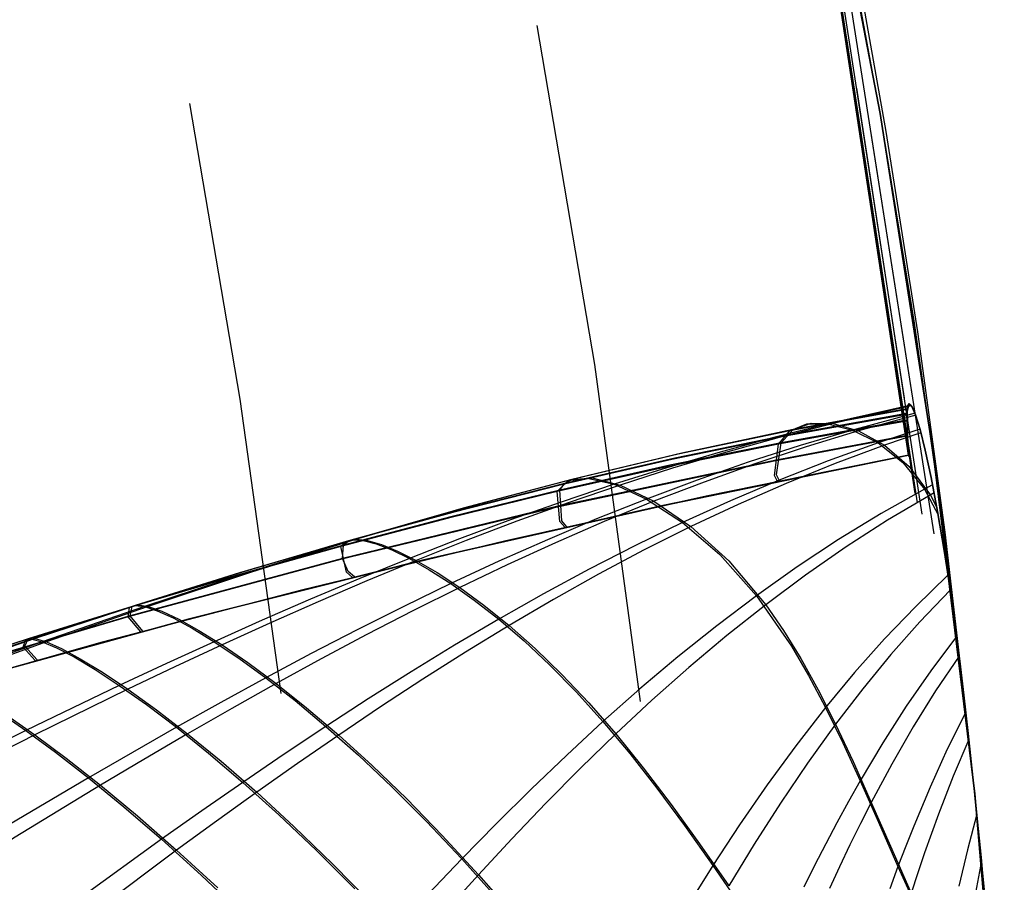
# Model space of a CAD drawing. Header units: millimetres. Extents: x -58 to 58, y -58 to 58.
# Tile 76 of 95: x 48.98 to 54.37, y 5.15 to 9.87. Entities that reach past the tile are written whole.
import ezdxf

# ---------------------------------------------------------------- set-up
doc = ezdxf.new("R2010")
doc.units = ezdxf.units.MM
doc.header["$MEASUREMENT"] = 0
doc.layers.add('Predefinito', color=5, linetype='Continuous')

msp = doc.modelspace()

# ---------------------------------------------------------------- linework, layer by layer
at = {"layer": 'Predefinito'}
for points in [[(45.38032003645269, 30.180731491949), (46.39500206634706, 28.59639458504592), (47.35439429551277, 26.97797881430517), (48.25735339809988, 25.32741287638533), (49.10280330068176, 23.6466637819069), (49.88973646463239, 21.93773451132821), (50.61721508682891, 20.20266162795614), (51.28437221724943, 18.44351285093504), (51.89041279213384, 16.66238459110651), (52.43461458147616, 14.86139945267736), (52.91632904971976, 13.04270370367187), (53.33498212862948, 11.20846471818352), (53.69007490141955, 9.36086839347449), (53.98118419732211, 7.502116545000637), (54.20796309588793, 5.63442428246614), (54.37014134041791, 3.760017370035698)], [(54.37014134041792, 3.760017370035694), (54.20796309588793, 5.63442428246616), (53.98118419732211, 7.502116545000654), (53.69007490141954, 9.360868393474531), (53.33498212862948, 11.20846471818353), (52.91632904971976, 13.04270370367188), (52.43461458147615, 14.86139945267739), (51.89041279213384, 16.66238459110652), (51.28437221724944, 18.44351285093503), (50.6172150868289, 20.20266162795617), (49.88973646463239, 21.93773451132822), (49.10280330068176, 23.64666378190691), (48.25735339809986, 25.32741287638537), (47.35439429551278, 26.97797881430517), (46.39500206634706, 28.59639458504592), (45.38032003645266, 30.18073149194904)], [(53.8463343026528, 7.489845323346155), (53.44343080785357, 10.14836161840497)], [(53.44343610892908, 10.14836066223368), (53.84633606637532, 7.489845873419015)], [(53.84633485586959, 7.489842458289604), (52.49952629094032, 7.213142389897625), (51.18476152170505, 6.913780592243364), (49.90146169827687, 6.591818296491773), (48.64904797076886, 6.247316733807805), (47.4269414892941, 5.880337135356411), (46.23456340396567, 5.490940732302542), (45.07133486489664, 5.079188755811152)]]:
    msp.add_lwpolyline(points, dxfattribs=at)
at = {"layer": 'Predefinito', "extrusion": (-1.932380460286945e-05, 0.0001275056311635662, 0.9999999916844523)}
msp.add_lwpolyline([(53.84749572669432, 7.482194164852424), (53.44458925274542, 10.14072052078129)], dxfattribs=at)
at = {"layer": 'Predefinito', "extrusion": (-0.0001114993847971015, 0.0007343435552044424, 0.999999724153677)}
msp.add_lwpolyline([(53.48193360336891, 9.903394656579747), (53.88039689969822, 7.279085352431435)], dxfattribs=at)
at = {"layer": 'Predefinito', "extrusion": (0.0001110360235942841, -0.0007312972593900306, 0.9999997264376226)}
msp.add_lwpolyline([(53.4406147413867, 10.17551537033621), (53.83822546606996, 7.556801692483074)], dxfattribs=at)
at = {"layer": 'Predefinito', "extrusion": (-0.0001637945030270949, 0.001075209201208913, 0.9999994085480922)}
msp.add_lwpolyline([(53.50592079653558, 9.769219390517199), (53.89309984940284, 7.227630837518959)], dxfattribs=at)
at = {"layer": 'Predefinito', "extrusion": (0.0001623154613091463, -0.001065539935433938, 0.9999994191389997)}
msp.add_lwpolyline([(53.44586655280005, 10.16349084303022), (53.83098681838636, 7.63532266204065)], dxfattribs=at)
at = {"layer": 'Predefinito', "extrusion": (0.04475734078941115, 0.006486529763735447, 0.9989768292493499)}
msp.add_lwpolyline([(2.310169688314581, -52.74004619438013), (0.4273661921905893, -52.78661833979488), (-1.434875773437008, -52.76939645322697)], dxfattribs=at)
at = {"layer": 'Predefinito', "extrusion": (-0.0002580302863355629, 0.001676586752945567, 0.9999985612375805)}
msp.add_lwpolyline([(53.559978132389, 9.500381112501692), (53.91907184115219, 7.167124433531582)], dxfattribs=at)
at = {"layer": 'Predefinito', "extrusion": (0.0002527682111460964, -0.001642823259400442, 0.9999986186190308)}
msp.add_lwpolyline([(53.4666600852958, 10.10729012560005), (53.82130734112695, 7.802324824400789)], dxfattribs=at)
at = {"layer": 'Predefinito', "extrusion": (-0.0003148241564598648, 0.001996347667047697, 0.9999979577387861)}
msp.add_lwpolyline([(53.63712264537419, 9.263272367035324), (53.98487363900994, 7.058135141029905)], dxfattribs=at)
at = {"layer": 'Predefinito', "extrusion": (0.0858423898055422, 0.01283107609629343, 0.9962261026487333)}
msp.add_lwpolyline([(1.93359165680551, -50.94490819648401), (0.2915769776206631, -50.97668121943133), (-1.334720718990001, -50.96143885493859)], dxfattribs=at)
at = {"layer": 'Predefinito', "extrusion": (0.0002993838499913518, -0.00190163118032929, 0.9999981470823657)}
msp.add_lwpolyline([(53.52783464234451, 9.959993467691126), (53.8659620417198, 7.812274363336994)], dxfattribs=at)
at = {"layer": 'Predefinito', "extrusion": (0.1641128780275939, 0.02486935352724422, 0.9861280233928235)}
msp.add_lwpolyline([(1.720165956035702, -46.84839699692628), (0.3836256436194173, -46.86978752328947), (-0.9426508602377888, -46.86357500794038)], dxfattribs=at)
at = {"layer": 'Predefinito', "extrusion": (1, 0, 0)}
for points in [[(8.819107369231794, 320.0010497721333), (8.819107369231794, 60.0004427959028)], [(7.489842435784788, 240.0820561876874), (7.489842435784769, 60.00193316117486)], [(7.489845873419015, 319.9999999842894), (7.489844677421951, 60.00193316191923)]]:
    msp.add_lwpolyline(points, dxfattribs=at)
at = {"layer": 'Predefinito', "extrusion": (-4.09904866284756e-06, 0.9999997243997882, 0.0007424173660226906)}
msp.add_lwpolyline([(-53.74176083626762, 59.99472402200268), (-53.87980498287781, 34.99225347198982)], dxfattribs=at)
at = {"layer": 'Predefinito', "extrusion": (-4.104651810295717e-06, 0.9999997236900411, -0.0007433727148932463)}
msp.add_lwpolyline([(-53.74182233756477, 320.0067988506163), (-53.87986180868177, 345.0064219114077)], dxfattribs=at)
at = {"layer": 'Predefinito'}
for points in [[(54.1725899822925, 5.96496714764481, 345.0026363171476), (54.03677257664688, 7.09084394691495, 345.0011240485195), (53.87768247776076, 8.21278038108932, 345.0004151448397), (53.69517380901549, 9.331562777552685, 345.000323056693), (53.48910069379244, 10.44797746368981, 345.000661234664)], [(53.52734344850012, 10.3537586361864, 35.00422642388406), (53.72178929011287, 9.2615803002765, 35.0027016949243), (53.89416889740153, 8.165839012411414, 35.00128843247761), (54.04442336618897, 7.067064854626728, 35.00028737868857), (54.17249379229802, 5.965787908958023, 34.99999927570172)], [(53.85970502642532, 7.763895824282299, 330.6942015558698), (53.404655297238, 7.66184601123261, 330.932162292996), (53.10753285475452, 7.587003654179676, 331.0864296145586), (52.81349395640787, 7.506621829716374, 331.237670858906), (52.5223504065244, 7.4209108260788, 331.3855456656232), (52.2339140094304, 7.33008093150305, 331.529713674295), (51.94844987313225, 7.234473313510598, 331.6697820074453), (51.66637174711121, 7.134579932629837, 331.8054227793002), (51.38771439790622, 7.030837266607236, 331.9363931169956), (51.1125125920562, 6.92368179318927, 332.062450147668), (50.84063462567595, 6.813494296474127, 332.1833847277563), (50.57183172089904, 6.700597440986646, 332.2990335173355), (50.30596303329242, 6.585340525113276, 332.4092223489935), (50.042887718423, 6.46807284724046, 332.513777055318), (49.78246069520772, 6.349145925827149, 332.6124969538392), (49.5240177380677, 6.22857390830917, 332.705572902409), (49.0116139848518, 5.98250247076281, 332.877050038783), (48.50623526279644, 5.73103184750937, 333.0333406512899), (47.0349972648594, 4.95470882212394, 333.461109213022)], [(54.17249379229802, 5.965787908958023, 34.99999927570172), (54.14838439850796, 6.175365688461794, 35.71909026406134), (54.12553644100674, 6.362228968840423, 36.43771391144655), (54.10352111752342, 6.532046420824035, 37.16417496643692), (54.08239042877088, 6.685975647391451, 37.89417860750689), (54.06184793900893, 6.827723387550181, 38.63715210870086), (54.0421052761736, 6.956338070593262, 39.38252619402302), (54.00455592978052, 7.181293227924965, 40.90269001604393), (53.96989861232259, 7.367027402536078, 42.45254037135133), (53.93746815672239, 7.516526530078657, 44.03003625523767), (53.90877319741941, 7.630703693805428, 45.63106057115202), (53.88429251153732, 7.710625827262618, 47.24881681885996), (53.86448136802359, 7.756996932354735, 48.87476312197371), (53.8494765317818, 7.77213998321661, 50.51476301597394), (53.83496150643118, 7.716243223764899, 53.7807846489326), (53.84452605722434, 7.516068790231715, 58.51052804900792), (53.84633627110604, 7.489844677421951, 60.00193316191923)], [(53.84633606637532, 7.489845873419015, 319.9999999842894), (53.84458489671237, 7.516143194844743, 321.491865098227), (53.83972493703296, 7.758560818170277, 327.8836674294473), (53.84937214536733, 7.77211033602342, 329.4898141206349), (53.86427164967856, 7.757112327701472, 331.1207586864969), (53.88428431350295, 7.710634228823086, 332.7510737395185), (53.90876431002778, 7.630697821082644, 334.3690570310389), (53.9374754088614, 7.516488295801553, 335.9705583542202), (53.96996078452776, 7.36698700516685, 337.5474912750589), (54.00451985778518, 7.181430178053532, 339.0967995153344), (54.04238776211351, 6.956259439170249, 340.6181508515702), (54.06229888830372, 6.827741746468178, 341.3639519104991), (54.08294089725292, 6.686063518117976, 342.10735384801), (54.10395780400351, 6.531998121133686, 342.8374926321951), (54.12590851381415, 6.362089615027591, 343.564092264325), (54.14843807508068, 6.174680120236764, 344.2834301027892), (54.1725899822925, 5.96496714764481, 345.0026363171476)], [(53.83483388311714, 7.712174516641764, 326.1013869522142), (53.1603936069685, 7.59103292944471, 326.297101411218), (52.54954897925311, 7.465349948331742, 326.4726149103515), (51.9459864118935, 7.32663471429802, 326.642152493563), (51.34992460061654, 7.175909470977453, 326.8038487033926), (50.7621882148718, 7.01472102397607, 326.956130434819), (50.18264425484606, 6.844529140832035, 327.0976295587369), (49.6107434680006, 6.66665892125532, 327.227150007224), (49.0455146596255, 6.48224152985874, 327.34368016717), (48.4834216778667, 6.29095961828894, 327.448561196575), (47.091884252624, 5.78442038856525, 327.680304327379), (46.2659324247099, 5.46206436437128, 327.812964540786), (45.1693337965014, 5.00820291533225, 327.987889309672)], [(53.83498436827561, 7.716993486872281, 53.75863993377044), (53.1770416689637, 7.59886062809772, 53.5631211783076), (52.56587797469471, 7.473032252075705, 53.38332171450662), (51.9621509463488, 7.33389491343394, 53.2097036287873), (51.36606228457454, 7.182498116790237, 53.04416104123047), (50.7784781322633, 7.0204441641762, 52.8882911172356), (50.19929291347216, 6.849255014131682, 52.74347642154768), (49.6279267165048, 6.67030269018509, 52.6109196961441), (49.0634256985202, 6.48477867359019, 52.4916493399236), (48.5021909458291, 6.29238897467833, 52.3843398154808), (47.1132370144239, 5.78315263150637, 52.147480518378), (46.289159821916, 5.45932208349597, 52.0120420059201), (45.1949932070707, 5.00354009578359, 51.8334059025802)], [(53.83651670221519, 7.740129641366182, 327.0198316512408), (53.1961047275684, 7.62352502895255, 327.234930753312), (52.58516106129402, 7.494636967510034, 327.4376838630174), (51.9824044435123, 7.35101421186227, 327.632894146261), (51.38815095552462, 7.193936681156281, 327.8185173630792), (50.803448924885, 7.02534827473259, 327.992851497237), (50.2281349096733, 6.847071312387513, 328.1544628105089), (49.6615104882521, 6.66074029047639, 328.302117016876), (49.1024474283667, 6.46776577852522, 328.434789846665), (48.5471231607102, 6.26789782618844, 328.554121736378), (47.4478219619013, 5.8490136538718, 328.76698022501), (46.3637098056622, 5.40693336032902, 328.967856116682), (45.2851173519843, 4.93802021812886, 329.166356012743)], [(53.836997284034, 7.744119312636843, 52.82015117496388), (53.2147653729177, 7.6305343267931, 52.6061832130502), (52.60384210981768, 7.501243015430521, 52.39860203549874), (52.0012757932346, 7.35690334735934, 52.1987941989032), (51.4073558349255, 7.198825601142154, 52.00883829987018), (50.8231736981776, 7.0290167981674, 51.8304673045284), (50.24859759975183, 6.849370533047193, 51.66513396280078), (49.6828916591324, 6.66157317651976, 51.5140804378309), (49.1249464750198, 6.46710317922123, 51.3783511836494), (48.5708894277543, 6.26574195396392, 51.2563231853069), (47.4744884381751, 5.84394071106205, 51.0388752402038), (46.393840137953, 5.39920606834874, 50.833949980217), (45.3186800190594, 4.92773032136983, 50.6314196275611)], [(53.8621058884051, 7.760306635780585, 49.06598305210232), (53.4326196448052, 7.66214124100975, 48.8359146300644), (53.13650013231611, 7.586326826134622, 48.67835285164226), (52.84353494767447, 7.504854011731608, 48.52389001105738), (52.55352831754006, 7.417939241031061, 48.37287296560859), (52.2662844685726, 7.32579895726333, 48.2256485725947), (51.9820533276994, 7.228777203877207, 48.08261747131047), (51.70124753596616, 7.127375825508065, 47.94411563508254), (51.42391539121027, 7.022047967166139, 47.81039292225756), (51.1501051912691, 6.91324677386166, 47.6816991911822), (50.87968254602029, 6.801364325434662, 47.55824704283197), (50.61238244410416, 6.686729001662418, 47.44019965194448), (50.34805725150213, 6.56969839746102, 47.32773273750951), (50.0865593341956, 6.45063010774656, 47.2210220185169), (49.8277482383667, 6.329888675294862, 47.12027198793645), (49.5709787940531, 6.20750599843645, 47.0253062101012), (49.0620937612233, 5.95785405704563, 46.8504709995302), (48.56047848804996, 5.702909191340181, 46.69129794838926), (47.1023206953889, 4.91745690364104, 46.2566870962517)], [(53.88125590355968, 7.719000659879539, 332.5270199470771), (53.5387033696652, 7.6272724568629, 332.740288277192), (53.25175548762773, 7.542075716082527, 332.9180141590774), (52.96839563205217, 7.450511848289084, 333.0920640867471), (52.68837054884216, 7.352832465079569, 333.2620513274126), (52.4114269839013, 7.24928917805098, 333.427589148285), (52.13786109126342, 7.140313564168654, 333.5882137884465), (51.86814458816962, 7.026523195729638, 333.7435374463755), (51.60228756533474, 6.908448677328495, 333.8932873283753), (51.3403001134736, 6.78662061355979, 334.037190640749), (51.08199237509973, 6.661491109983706, 334.1750209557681), (50.82703773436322, 6.533429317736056, 334.3066120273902), (50.57524114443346, 6.402841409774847, 334.431781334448), (50.3264075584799, 6.27013355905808, 334.550346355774), (50.08033781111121, 6.135711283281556, 334.6620955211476), (49.8365086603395, 5.99968371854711, 334.767231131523), (49.3547067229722, 5.72323413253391, 334.960159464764), (48.88212812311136, 5.442689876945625, 335.1349320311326), (47.5226532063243, 4.59123176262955, 335.607882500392)], [(53.83489358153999, 7.676039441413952, 325.1873135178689), (53.1333559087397, 7.54966017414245, 325.359203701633), (52.52478456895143, 7.425897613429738, 325.5073545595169), (51.9225129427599, 7.2908009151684, 325.651064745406), (51.32664762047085, 7.145140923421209, 325.788641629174), (50.7377699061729, 6.99007191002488, 325.91863517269), (50.15576721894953, 6.826690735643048, 326.0397464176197), (49.5802343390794, 6.65600760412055, 326.150826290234), (49.0103765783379, 6.47887285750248, 326.250884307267), (48.4430977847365, 6.2949340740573, 326.340965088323), (47.0358016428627, 5.80621427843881, 326.540152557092), (46.198765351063, 5.49378996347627, 326.65427303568), (45.087804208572, 5.05298499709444, 326.804660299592)], [(53.83473477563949, 7.68112016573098, 54.69404371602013), (53.1478979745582, 7.55768290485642, 54.5217677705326), (52.53877288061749, 7.433955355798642, 54.37000412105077), (51.9360951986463, 7.29866416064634, 54.2228377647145), (51.33996063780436, 7.152603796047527, 54.08198710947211), (50.7509854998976, 6.99697498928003, 53.9489237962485), (50.16907693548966, 6.832925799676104, 53.82496174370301), (49.5938043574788, 6.66150633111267, 53.7112597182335), (49.0243857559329, 6.4836173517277, 53.6088258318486), (48.4576493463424, 6.29892040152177, 53.516633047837), (47.0520111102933, 5.80833485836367, 53.3129660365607), (46.2161951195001, 5.49488426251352, 53.1963920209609), (45.106819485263, 5.05274956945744, 53.0427297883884)], [(53.88503567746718, 7.708503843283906, 47.19454260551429), (53.5709796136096, 7.62199248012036, 46.9940777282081), (53.28571987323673, 7.535210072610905, 46.81284101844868), (53.00414169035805, 7.441927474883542, 46.6353626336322), (52.72597985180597, 7.342402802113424, 46.46203717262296), (52.4509691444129, 7.2368941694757, 46.2932592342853), (52.1793846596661, 7.125836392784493, 46.12950164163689), (51.91169396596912, 7.009859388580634, 45.97116181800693), (51.64792056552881, 6.889513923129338, 45.81852126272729), (51.388087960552, 6.76535076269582, 45.6718614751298), (51.13200041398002, 6.637834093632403, 45.53141276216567), (50.87930983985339, 6.507336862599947, 45.39734028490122), (50.62981121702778, 6.37427297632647, 45.26982782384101), (50.3832995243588, 6.23905634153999, 45.1490591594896), (50.13957401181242, 6.102103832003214, 45.03524904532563), (49.8981416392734, 5.96355131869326, 44.9282151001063), (49.65865858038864, 5.823475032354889, 44.82739264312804), (49.4213530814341, 5.68214342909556, 44.7319953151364), (48.95411712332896, 5.396856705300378, 44.55451129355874), (47.6130091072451, 4.53342534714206, 44.0757160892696)], [(53.12769995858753, 7.345862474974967, 319.998934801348), (53.11226600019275, 7.378589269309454, 321.7307003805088), (53.1333559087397, 7.54966017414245, 325.359203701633), (53.1961047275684, 7.62352502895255, 327.234930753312), (53.28850092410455, 7.660742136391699, 329.095485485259), (53.404655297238, 7.66184601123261, 330.932162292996), (53.5387033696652, 7.6272724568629, 332.740288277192), (53.679604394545, 7.55648701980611, 334.51315403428), (53.81511310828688, 7.449477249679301, 336.2511709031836), (53.9336825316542, 7.30321624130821, 337.956366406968), (54.00783287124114, 7.162692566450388, 339.2362746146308)], [(53.13879140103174, 7.348144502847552, 60.00247157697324), (53.12323260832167, 7.382175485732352, 58.23252152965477), (53.1478979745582, 7.55768290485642, 54.5217677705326), (53.2147653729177, 7.6305343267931, 52.6061832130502), (53.31167398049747, 7.665092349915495, 50.70836016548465), (53.4326196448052, 7.66214124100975, 48.8359146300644), (53.5709796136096, 7.62199248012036, 46.9940777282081), (53.7143189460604, 7.54416225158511, 45.1894131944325), (53.84955681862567, 7.428346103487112, 43.4208062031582), (53.9652113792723, 7.2708078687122, 41.685534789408), (54.00085308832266, 7.202085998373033, 41.06071382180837)], [(53.90839242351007, 7.63205175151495, 334.3464935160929), (53.679604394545, 7.55648701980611, 334.51315403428), (53.40599612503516, 7.457997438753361, 334.7118994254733), (53.13656824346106, 7.352369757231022, 334.9063227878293), (52.87097952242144, 7.239890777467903, 335.0959895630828), (52.608888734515, 7.12084730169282, 335.280465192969), (52.3506023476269, 6.99577126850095, 335.4592122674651), (52.09662989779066, 6.865417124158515, 335.6317831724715), (51.84693475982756, 6.730405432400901, 335.7978780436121), (51.6014803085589, 6.59135675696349, 335.957197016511), (51.35999882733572, 6.448782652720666, 336.1095002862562), (51.12207244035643, 6.303079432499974, 336.2546237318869), (50.88743928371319, 6.154694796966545, 336.3923810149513), (50.6558374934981, 6.00407644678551, 336.522585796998), (50.4270025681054, 5.851666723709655, 336.645020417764), (50.20063677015, 5.69773572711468, 336.759869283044), (49.97664525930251, 5.542530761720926, 336.8677255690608), (49.7553130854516, 5.38642751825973, 336.969448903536), (49.321631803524, 5.073076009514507, 337.157751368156)], [(53.91370905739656, 7.612504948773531, 45.33851016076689), (53.7143189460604, 7.54416225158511, 45.1894131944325), (53.44315398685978, 7.443335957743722, 44.98710667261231), (53.17630011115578, 7.33523404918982, 44.78921952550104), (52.91339731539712, 7.220149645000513, 44.59619551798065), (52.6540855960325, 7.09837586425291, 44.4084784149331), (52.39864194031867, 6.970448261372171, 44.22661548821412), (52.14756643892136, 6.837136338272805, 44.05106445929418), (51.9008337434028, 6.69908413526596, 43.88213476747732), (51.6584185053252, 6.55693569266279, 43.7201358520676), (51.42004245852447, 6.411214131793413, 43.56531111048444), (51.18526057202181, 6.262315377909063, 43.41782223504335), (50.95379735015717, 6.110692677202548, 43.27785610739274), (50.7253772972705, 5.95679927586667, 43.145599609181), (50.49972618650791, 5.801084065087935, 43.02127203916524), (50.2765866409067, 5.6438568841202, 42.9047146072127), (50.0559052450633, 5.485407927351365, 42.79535197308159), (49.837973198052, 5.32613420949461, 42.6923075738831), (49.41139396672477, 5.006754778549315, 42.50185551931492)], [(53.83897749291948, 7.593151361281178, 323.402035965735), (53.1091642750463, 7.45665392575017, 323.518195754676), (51.9142090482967, 7.20318066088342, 323.707419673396), (50.7354278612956, 6.91780025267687, 323.883614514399), (49.5729577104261, 6.6040479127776, 324.038043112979), (48.4233780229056, 6.26443851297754, 324.164952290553), (46.9958231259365, 5.80247054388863, 324.297853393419), (46.1443751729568, 5.50515210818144, 324.373987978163), (45.0145450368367, 5.08411634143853, 324.474191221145)], [(53.83876874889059, 7.596739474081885, 56.52138528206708), (53.1209804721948, 7.46288069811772, 56.404528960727), (51.9250096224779, 7.20959999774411, 56.2108619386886), (50.7456393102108, 6.92400006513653, 56.030556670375), (49.5830468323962, 6.6098014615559, 55.8724933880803), (48.4337280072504, 6.26969381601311, 55.742562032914), (47.0066667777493, 5.80709471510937, 55.6066258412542), (46.1555978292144, 5.50943135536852, 55.5288183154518), (45.0262608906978, 5.08795977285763, 55.4263879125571)], [(34.14599218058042, -0.8186138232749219, 319.9999666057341), (35.25195451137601, -0.011554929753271, 319.9999566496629), (36.37967915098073, 0.7530672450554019, 319.9999365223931), (37.52919948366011, 1.476364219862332, 319.9999089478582), (38.70054889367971, 2.159447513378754, 319.9998766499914), (39.89376076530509, 2.803428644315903, 319.9998423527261), (41.10886848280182, 3.409419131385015, 319.9998087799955), (42.34590543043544, 3.978530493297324, 319.9997786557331), (43.60490499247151, 4.511874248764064, 319.9997547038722), (44.85688004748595, 4.999773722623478, 319.9997593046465), (46.11960004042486, 5.451876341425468, 319.9997828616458), (47.39390039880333, 5.870118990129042, 319.9997812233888), (48.68061655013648, 6.256438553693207, 319.999710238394), (49.96375398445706, 6.60818972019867, 319.9995306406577), (51.25460072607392, 6.930454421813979, 319.9991440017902), (52.54758288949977, 7.22354067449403, 319.9986776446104), (53.84633606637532, 7.489845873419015, 319.9999999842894)], [(53.84633627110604, 7.489844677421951, 60.00193316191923), (52.73759102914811, 7.264213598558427, 60.00269774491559), (51.63295923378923, 7.019211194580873, 60.00268332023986), (50.52859874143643, 6.752977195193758, 60.00145095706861), (49.42952931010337, 6.465660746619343, 59.9998617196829), (48.33264577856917, 6.155371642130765, 59.99945209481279), (47.24248188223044, 5.822218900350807, 59.99965952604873), (46.15315349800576, 5.463181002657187, 59.99955447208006), (45.07224564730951, 5.079515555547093, 59.99936170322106)], [(51.96278258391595, 7.094545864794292, 319.9988678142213), (51.93608678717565, 7.126477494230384, 321.8222399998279), (51.9225129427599, 7.2908009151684, 325.651064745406), (51.9824044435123, 7.35101421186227, 327.632894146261), (52.08858663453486, 7.364025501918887, 329.5960474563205), (52.2339140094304, 7.33008093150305, 331.529713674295), (52.4114269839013, 7.24928917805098, 333.427589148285), (52.608888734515, 7.12084730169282, 335.280465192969), (52.81309752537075, 6.945030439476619, 337.0879096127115), (53.0131666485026, 6.71999665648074, 338.851222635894), (53.20414991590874, 6.442871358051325, 340.5753841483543), (53.29786287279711, 6.282848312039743, 341.4246487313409), (53.3912161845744, 6.10716425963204, 342.265548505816), (53.48510482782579, 5.914896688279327, 343.0979282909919), (53.5811541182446, 5.70561588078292, 343.921245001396), (53.68122750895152, 5.479244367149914, 344.735038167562), (53.7879932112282, 5.2368225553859, 345.539188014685), (53.90420510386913, 4.979851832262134, 346.3335222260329), (54.032101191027, 4.71054142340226, 347.117539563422), (54.1736977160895, 4.431578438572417, 347.8908762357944), (54.3302918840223, 4.14631997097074, 348.6534857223)], [(51.97383159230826, 7.09703381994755, 60.00277405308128), (51.94659112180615, 7.130285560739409, 58.1390278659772), (51.9360951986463, 7.29866416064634, 54.2228377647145), (51.9621509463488, 7.33389491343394, 53.2097036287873), (52.0012757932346, 7.35690334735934, 52.1987941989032), (52.11379644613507, 7.36578409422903, 50.19651303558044), (52.2662844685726, 7.32579895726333, 48.2256485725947), (52.4509691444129, 7.2368941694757, 46.2932592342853), (52.6540855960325, 7.09837586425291, 44.4084784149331), (52.86172110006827, 6.910317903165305, 42.57093446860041), (53.063438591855, 6.67048716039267, 40.7786053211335), (53.16043428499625, 6.530160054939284, 39.89763509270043), (53.25607423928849, 6.375161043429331, 39.02529885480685), (53.351053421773, 6.204402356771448, 38.16171656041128), (53.446066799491, 6.01679622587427, 37.3070081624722), (53.54226421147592, 5.811466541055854, 36.46144815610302), (53.6417063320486, 5.58827359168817, 35.6255844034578), (53.74680070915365, 5.347615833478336, 34.79973593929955), (53.8605327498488, 5.09104994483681, 33.9840253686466), (53.9856446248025, 4.820497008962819, 33.17884874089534), (54.1242808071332, 4.53874994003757, 32.3846635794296), (54.3190347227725, 4.17556844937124, 31.4080717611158), (54.34322371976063, 4.130359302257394, 31.29339389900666)], [(53.97782933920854, 7.326705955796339, 337.9132996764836), (53.9336825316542, 7.30321624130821, 337.956366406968), (53.69545093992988, 7.169472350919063, 338.1892204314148), (53.46303844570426, 7.02747768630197, 338.4163312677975), (53.23581902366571, 6.877547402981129, 338.6371737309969), (53.0131666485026, 6.71999665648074, 338.851222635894), (52.79528804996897, 6.555578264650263, 339.0578084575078), (52.58266113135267, 6.385337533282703, 339.2563938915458), (52.3750666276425, 6.210028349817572, 339.4466520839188), (52.1722852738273, 6.03040460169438, 339.628256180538), (51.9738294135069, 5.847024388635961, 339.8009619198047), (51.77907746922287, 5.660248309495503, 339.964622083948), (51.58760929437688, 5.470534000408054, 340.1190553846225), (51.3990047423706, 5.27833909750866, 340.264080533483), (51.21285294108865, 5.084102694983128, 340.3994766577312)], [(53.98620396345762, 7.282590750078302, 41.70667702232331), (53.73134235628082, 7.132899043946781, 41.44942444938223), (53.5035377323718, 6.986667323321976, 41.2192097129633), (53.28112673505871, 6.832425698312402, 40.9954251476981), (53.063438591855, 6.67048716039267, 40.7786053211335), (52.85061930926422, 6.501601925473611, 40.5694267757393), (52.64311542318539, 6.326829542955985, 40.36843242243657), (52.44070695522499, 6.146947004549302, 40.17595638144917), (52.2431739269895, 5.96273130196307, 39.9923327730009), (52.05000635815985, 5.774741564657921, 39.81780670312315), (51.86054855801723, 5.583320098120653, 39.65252108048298), (51.67436198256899, 5.388918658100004, 39.49665672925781), (51.4910080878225, 5.19198900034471, 39.350394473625), (51.3100499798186, 4.992954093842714, 39.21395389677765)], [(50.80029485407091, 6.820514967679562, 319.999314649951), (50.76725345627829, 6.849254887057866, 321.9090778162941), (50.7377699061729, 6.99007191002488, 325.91863517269), (50.7621882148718, 7.01472102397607, 326.956130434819), (50.803448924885, 7.02534827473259, 327.992851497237), (50.86002149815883, 7.021464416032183, 329.0227975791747), (50.93100573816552, 7.003195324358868, 330.0450145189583), (51.01547748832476, 6.970586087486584, 331.0585496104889), (51.1125125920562, 6.92368179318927, 332.062450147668), (51.22126386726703, 6.8624332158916, 333.0559108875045), (51.3403001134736, 6.78662061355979, 334.037190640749), (51.46765055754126, 6.696186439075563, 335.0043530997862), (51.6014803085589, 6.59135675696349, 335.957197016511), (51.74015487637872, 6.472326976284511, 336.8959825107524), (51.88230895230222, 6.339153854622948, 337.8207799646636), (52.02674994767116, 6.19184414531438, 338.7315507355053), (52.1722852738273, 6.03040460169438, 339.628256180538), (52.31877163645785, 5.85488841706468, 340.5120570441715), (52.46739977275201, 5.665156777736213, 341.3841720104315), (52.61897814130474, 5.460928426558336, 342.2446493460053), (52.774315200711, 5.24192210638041, 343.09353731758), (52.9343658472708, 5.008110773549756, 343.9306100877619)], [(50.81128262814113, 6.823216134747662, 60.00188251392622), (50.77745264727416, 6.853187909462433, 58.04997432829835), (50.7456393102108, 6.92400006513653, 56.030556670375), (50.7509854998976, 6.99697498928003, 53.9489237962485), (50.7784781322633, 7.0204441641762, 52.8882911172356), (50.8231736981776, 7.0290167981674, 51.8304673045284), (50.88365843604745, 7.022500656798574, 50.77988122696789), (50.95896811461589, 7.001014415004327, 49.73754866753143), (51.04811345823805, 6.964586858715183, 48.70448339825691), (51.1501051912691, 6.91324677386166, 47.6816991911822), (51.26401472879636, 6.84690299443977, 46.67015025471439), (51.388087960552, 6.76535076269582, 45.6718614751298), (51.52015605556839, 6.668612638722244, 44.6885770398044), (51.6584185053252, 6.55693569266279, 43.7201358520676), (51.80106821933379, 6.430474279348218, 42.76640920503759), (51.94674609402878, 6.289269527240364, 41.82731347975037), (52.09444902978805, 6.133346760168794, 40.9026781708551), (52.2431739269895, 5.96273130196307, 39.9923327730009), (52.39313183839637, 5.777343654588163, 39.09491385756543), (52.54576614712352, 5.576946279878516, 38.20932411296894), (52.70192224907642, 5.361327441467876, 37.33579220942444), (52.8624455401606, 5.13027540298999, 36.474546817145)], [(54.06168440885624, 6.831995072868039, 341.3402873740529), (53.88477126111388, 6.661573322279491, 341.5824219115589), (53.71467845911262, 6.483878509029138, 341.8176713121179), (53.5504715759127, 6.299034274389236, 342.0455440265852), (53.3912161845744, 6.10716425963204, 342.265548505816), (53.22899344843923, 5.898648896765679, 342.4877470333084), (53.07242403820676, 5.68445752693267, 342.7000115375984), (52.92102545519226, 5.465308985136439, 342.9020417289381), (52.774315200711, 5.24192210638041, 343.09353731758), (52.63157896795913, 5.014728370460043, 343.2742780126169)], [(54.07319942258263, 6.750484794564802, 38.2231800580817), (53.90728900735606, 6.577338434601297, 37.98334264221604), (53.74809253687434, 6.397290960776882, 37.75038928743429), (53.59466635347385, 6.210418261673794, 37.52478834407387), (53.446066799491, 6.01679622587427, 37.3070081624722), (53.29228160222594, 5.802978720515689, 37.08334583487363), (53.14407298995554, 5.58347106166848, 36.86984696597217), (53.00095596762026, 5.358995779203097, 36.66681335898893), (52.8624455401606, 5.13027540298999, 36.474546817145)], [(49.64132471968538, 6.522821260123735, 319.9995937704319), (49.5729577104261, 6.6040479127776, 324.038043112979), (49.5802343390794, 6.65600760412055, 326.150826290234), (49.6107434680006, 6.66665892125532, 327.227150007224), (49.6615104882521, 6.66074029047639, 328.302117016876), (49.73110616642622, 6.637854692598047, 329.3693961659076), (49.81853546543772, 6.598107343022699, 330.4278552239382), (49.92279658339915, 6.541509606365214, 331.4763601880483), (50.042887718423, 6.46807284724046, 332.513777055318), (50.17790870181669, 6.377686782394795, 333.5391486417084), (50.3264075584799, 6.27013355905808, 334.550346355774), (50.48635706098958, 6.145463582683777, 335.5449529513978), (50.6558374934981, 6.00407644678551, 336.522585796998), (50.83315038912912, 5.846311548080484, 337.4834152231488), (51.01691266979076, 5.672513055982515, 338.4273892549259), (51.2059291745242, 5.483061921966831, 339.3543352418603), (51.3990047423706, 5.27833909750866, 340.264080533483), (51.59597933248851, 5.058679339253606, 341.1577891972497)], [(49.65222734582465, 6.525740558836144, 60.00013312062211), (49.5830468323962, 6.6098014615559, 55.8724933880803), (49.5938043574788, 6.66150633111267, 53.7112597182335), (49.6279267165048, 6.67030269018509, 52.6109196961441), (49.6828916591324, 6.66157317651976, 51.5140804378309), (49.75730186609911, 6.635188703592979, 50.42546370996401), (49.85009500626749, 6.591243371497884, 49.34627610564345), (49.96020339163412, 6.529727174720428, 48.27772606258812), (50.0865593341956, 6.45063010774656, 47.2210220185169), (50.22818601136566, 6.353794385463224, 46.17730171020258), (50.3832995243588, 6.23905634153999, 45.1490591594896), (50.54965779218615, 6.106580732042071, 44.13850623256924), (50.7253772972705, 5.95679927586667, 43.145599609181), (50.9086011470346, 5.790051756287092, 42.17033012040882), (51.09795682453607, 5.606712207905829, 41.21274398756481), (51.29243043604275, 5.407213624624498, 40.2727843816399), (51.4910080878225, 5.19198900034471, 39.350394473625), (51.6939156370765, 4.961257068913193, 38.44419539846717)], [(49.06349195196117, 6.364800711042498, 319.9996717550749), (48.9972873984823, 6.43754833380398, 324.10483233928), (49.0103765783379, 6.47887285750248, 326.250884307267), (49.0455146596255, 6.48224152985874, 327.34368016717), (49.1024474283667, 6.46776577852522, 328.434789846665), (49.17980064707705, 6.435108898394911, 329.5177468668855), (49.27653779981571, 6.384364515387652, 330.5913401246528), (49.39162234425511, 6.315522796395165, 331.6543540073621), (49.5240177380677, 6.22857390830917, 332.705572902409), (49.67279815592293, 6.123366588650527, 333.7439720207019), (49.8365086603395, 5.99968371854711, 334.767231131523), (50.01310770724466, 5.8576430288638, 335.772689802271), (50.20063677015, 5.69773572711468, 336.759869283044), (50.39736428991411, 5.520372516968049, 337.7288895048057), (50.6018892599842, 5.326039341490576, 338.6796341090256), (50.81300182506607, 5.115300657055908, 339.6118624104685)], [(49.07435194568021, 6.367832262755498, 59.99956220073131), (49.0074818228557, 6.44305468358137, 55.8041062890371), (49.0243857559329, 6.4836173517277, 53.6088258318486), (49.0634256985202, 6.48477867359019, 52.4916493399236), (49.1249464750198, 6.46710317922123, 51.3783511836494), (49.20756657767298, 6.43050424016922, 50.27377446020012), (49.31018062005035, 6.375061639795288, 49.17921049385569), (49.43168566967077, 6.300740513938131, 48.09595562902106), (49.5709787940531, 6.20750599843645, 47.0253062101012), (49.72706011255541, 6.09515563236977, 45.96848320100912), (49.8981416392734, 5.96355131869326, 44.9282151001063), (50.08195882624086, 5.812943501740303, 43.90695190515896), (50.2765866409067, 5.6438568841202, 42.9047146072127), (50.48014134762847, 5.456725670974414, 41.92155865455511), (50.69123233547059, 5.252086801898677, 40.9575984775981), (50.90882347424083, 5.030567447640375, 40.01283668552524)], [(54.10858348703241, 6.497248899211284, 342.9923607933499), (53.96760957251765, 6.309117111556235, 343.2363749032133), (53.83341700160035, 6.114523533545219, 343.4728379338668), (53.70495033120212, 5.913384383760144, 343.7012834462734), (53.5811541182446, 5.70561588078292, 343.921245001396), (53.51675154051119, 5.592013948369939, 344.0351404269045), (53.45372145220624, 5.476948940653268, 344.1463538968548), (53.39199366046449, 5.360498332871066, 344.254850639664), (53.3314979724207, 5.242739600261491, 344.360595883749), (53.2721641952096, 5.123750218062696, 344.4635548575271)], [(54.12215973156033, 6.388917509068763, 36.54694568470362), (53.99328906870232, 6.198107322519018, 36.304759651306), (53.87095627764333, 6.001163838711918, 36.07017137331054), (53.7541118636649, 5.797936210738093, 35.84362993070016), (53.6417063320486, 5.58827359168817, 35.6255844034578), (53.58257543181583, 5.472297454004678, 35.5113433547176), (53.52475303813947, 5.354841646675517, 35.39984118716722), (53.46817102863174, 5.235983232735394, 35.29111289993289), (53.41276128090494, 5.11579927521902, 35.18519349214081)], [(48.4867894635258, 6.200450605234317, 319.999727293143), (48.42475961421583, 6.284166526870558, 325.245992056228), (48.4430977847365, 6.2949340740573, 326.340965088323), (48.4834216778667, 6.29095961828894, 327.448561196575), (48.5471231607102, 6.26789782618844, 328.554121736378), (48.63286299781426, 6.225475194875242, 329.651044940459), (48.73956840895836, 6.16378239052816, 330.7380398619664), (48.86617390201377, 6.082798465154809, 331.8138077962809), (49.0116139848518, 5.98250247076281, 332.877050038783), (49.17494484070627, 5.862713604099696, 333.9266718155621), (49.3547067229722, 5.72323413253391, 334.960159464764), (49.54883279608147, 5.564270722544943, 335.9746093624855), (49.7553130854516, 5.38642751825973, 336.969448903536), (49.97237292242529, 5.190209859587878, 337.9447497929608), (50.1985665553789, 4.976262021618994, 338.9003435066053)], [(48.49761291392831, 6.203598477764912, 59.99942164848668), (48.43655808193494, 6.289295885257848, 54.63683629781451), (48.4576493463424, 6.29892040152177, 53.516633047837), (48.5021909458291, 6.29238897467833, 52.3843398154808), (48.5708894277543, 6.26574195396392, 51.2563231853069), (48.66236741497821, 6.218939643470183, 50.13754741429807), (48.77548211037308, 6.152056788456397, 49.02938956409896), (48.90910154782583, 6.065044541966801, 47.93323547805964), (49.0620937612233, 5.95785405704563, 46.8504709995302), (49.23344348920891, 5.830250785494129, 45.78240285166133), (49.4213530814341, 5.68214342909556, 44.7319953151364), (49.62352276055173, 5.513891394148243, 43.70193611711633), (49.837973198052, 5.32613420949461, 42.6923075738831), (50.06277923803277, 5.119424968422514, 41.70322481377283)], [(54.15865017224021, 6.081545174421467, 344.6110780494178), (54.05814745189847, 5.879545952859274, 344.8558944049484), (53.96356548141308, 5.671648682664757, 345.0924893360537), (53.87386161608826, 5.457519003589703, 345.3204061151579), (53.83051314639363, 5.348012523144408, 345.430967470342), (53.7879932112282, 5.2368225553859, 345.539188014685), (53.74316656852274, 5.115358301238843, 345.6530425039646)], [(54.17587155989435, 5.933162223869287, 34.89640478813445), (54.09007565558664, 5.731569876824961, 34.65565578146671), (54.00955777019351, 5.524275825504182, 34.42305088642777), (53.93336207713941, 5.310896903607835, 34.19902808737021), (53.89658635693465, 5.201805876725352, 34.09037184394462), (53.8605327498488, 5.09104994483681, 33.9840253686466)], [(54.17249379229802, 5.965787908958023, 34.99999927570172), (54.19855804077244, 5.724142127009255, 34.26990865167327), (54.21256316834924, 5.589947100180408, 33.90482921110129), (54.22735750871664, 5.444536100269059, 33.53975138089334), (54.2430661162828, 5.285748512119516, 33.17446739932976), (54.25129103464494, 5.20063807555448, 32.9918262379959), (54.25977862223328, 5.111307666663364, 32.80918577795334)], [(54.33389515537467, 4.251797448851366, 348.558017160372), (54.32044999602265, 4.420254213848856, 348.3358404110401), (54.313905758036, 4.499956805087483, 348.2247509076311), (54.30751859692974, 4.576399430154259, 348.1136606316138), (54.30128963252, 4.649733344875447, 348.0025227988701), (54.29520256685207, 4.720286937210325, 347.8913843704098), (54.28343229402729, 4.853765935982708, 347.6691059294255), (54.27217598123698, 4.978096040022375, 347.4469270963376), (54.26139468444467, 5.094302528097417, 347.2247468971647), (54.25104974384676, 5.203283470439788, 347.0025654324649), (54.24110249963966, 5.305936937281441, 346.7803828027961), (54.23151627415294, 5.403056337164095, 346.5581350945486), (54.22226784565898, 5.495107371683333, 346.3358867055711), (54.20467664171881, 5.665976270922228, 345.8913880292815), (54.18822066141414, 5.821257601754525, 345.4474048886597), (54.1725899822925, 5.96496714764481, 345.0026363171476)], [(54.21945724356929, 5.523269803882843, 346.2654135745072), (54.16822095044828, 5.328837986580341, 346.4903413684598), (54.12034362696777, 5.128822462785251, 346.7075951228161)], [(54.24476162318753, 5.268427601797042, 33.13681321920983), (54.2119466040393, 5.09356695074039, 32.93904732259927)]]:
    msp.add_polyline3d(points, dxfattribs=at)

doc.saveas('drawing.dxf')
